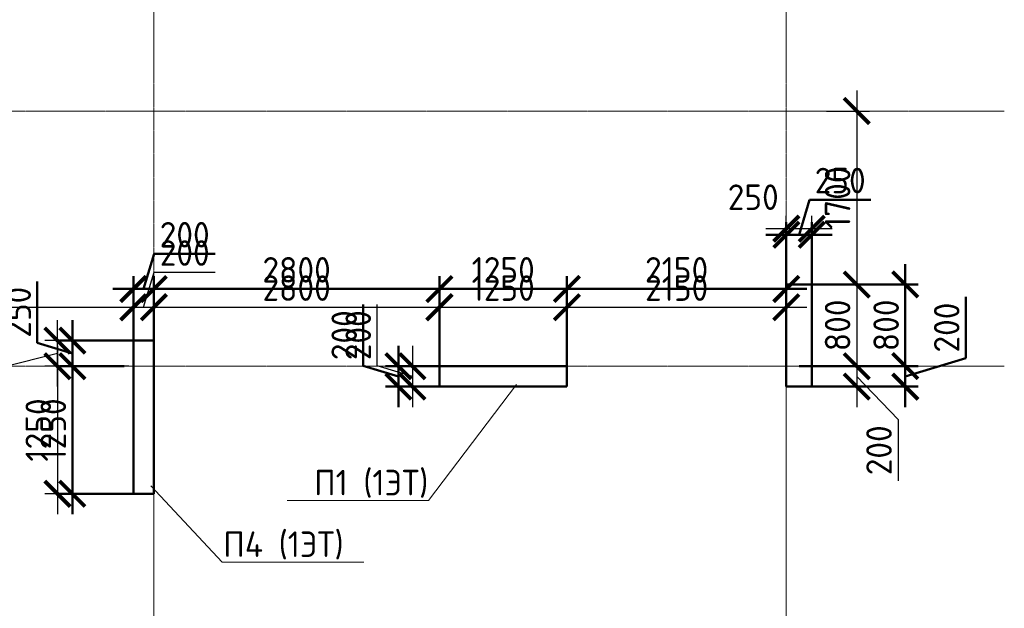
# Model space of a CAD drawing. Header units: millimetres. Extents: x 263826 to 1718326, y -423071 to 70137.
# Tile 169 of 256: x 394630 to 404281, y -75018 to -69251. Entities that reach past the tile are written whole.
import ezdxf
from ezdxf import colors
from ezdxf.entities.mleader import LeaderData, LeaderLine
from ezdxf.math import Vec2, Vec3

# ---------------------------------------------------------------- set-up
doc = ezdxf.new("R2010")
doc.units = ezdxf.units.MM
doc.linetypes.add('______5', pattern=[1100, 800, -100, 100, -100])
doc.linetypes.add('осевая', pattern=[50.8, 31.75, -6.35, 6.35, -6.35])
doc.layers.add('Колонна_ бетон', color=7, linetype='Continuous', lineweight=50, true_color=0xb4b496)
for name, color, linetype, lineweight in [('Конструкции 0.5', 5, 'Continuous', 50), ('Надписи', 200, 'Continuous', 18), ('Оси', 40, '______5', 18), ('подоснова', 151, 'Continuous', 5), ('РАЗМЕРЫ', 1, 'Continuous', 9)]:
    doc.layers.add(name, color=color, linetype=linetype, lineweight=lineweight)
doc.styles.add('GOST-2.304_Type-B', font='GOST_Common.ttf')
doc.dimstyles.new('СПДС', dxfattribs={"dimscale": 100, "dimtxt": 2.5, "dimasz": 2.5, "dimexe": 1.25, "dimexo": 0, "dimtad": 1, "dimdec": 0, "dimtxsty": 'GOST-2.304_Type-B', "dimblk": 'ARCHTICK', "dimcen": 2.5, "dimdle": 2, "dimadec": 0, "dimazin": 2, "dimtfac": 0.75, "dimtdec": 0, "dimtmove": 1, "dimatfit": 3, "dimfxl": 1, "dimtolj": 1, "dimarcsym": 1})

# ---------------------------------------------------------------- blocks, each defined once
blk = doc.blocks.new('_ArchTick')
at = {"color": 0, "linetype": 'ByBlock', "const_width": 0.15}
blk.add_lwpolyline([(-0.5, -0.5), (0.5, 0.5)], dxfattribs=at)
blk = doc.blocks.new('*D3136')
at = {"layer": 'DEFPOINTS', "color": 0, "transparency": 16777216}
for p in [(395744.4, -72068.8), (392144.3, -72558.2), (395744.4, -72532.6)]:
    blk.add_point(p, dxfattribs=at)
at = {"layer": 'РАЗМЕРЫ', "color": 0, "lineweight": -2, "transparency": 16777216}
for p, q in [((392144.3, -72558.2), (392144.3, -71943.8)), ((395744.4, -72532.6), (395744.4, -71943.8)), ((391944.3, -72068.8), (395944.4, -72068.8))]:
    blk.add_line(p, q, dxfattribs=at)
at = {"layer": 'РАЗМЕРЫ', "color": 0, "lineweight": -2, "transparency": 16777216, "xscale": 250, "yscale": 250, "zscale": 250, "rotation": 180}
blk.add_blockref('_ArchTick', (392144.3, -72068.8), dxfattribs=at)
at = {"layer": 'РАЗМЕРЫ', "color": 0, "lineweight": -2, "transparency": 16777216, "xscale": 250, "yscale": 250, "zscale": 250}
blk.add_blockref('_ArchTick', (395744.4, -72068.8), dxfattribs=at)
at = {"layer": 'РАЗМЕРЫ', "color": 0, "lineweight": 0, "transparency": 16777216, "insert": (393944.4, -71881.3), "char_height": 250, "attachment_point": 5, "style": 'GOST-2.304_Type-B'}
blk.add_mtext('\\A1;3600', dxfattribs=at)
blk = doc.blocks.new('*D3137')
at = {"layer": 'DEFPOINTS', "color": 0, "transparency": 16777216}
for p in [(395944.4, -72068.8), (395744.4, -72532.6), (395944.4, -72529.5)]:
    blk.add_point(p, dxfattribs=at)
at = {"layer": 'РАЗМЕРЫ', "color": 0, "lineweight": -2, "transparency": 16777216}
for p, q in [((395844.4, -72068.8), (395947.5, -71725.1)), ((395947.5, -71725.1), (396547.5, -71725.1)), ((395744.4, -72532.6), (395744.4, -71943.8)), ((395944.4, -72529.5), (395944.4, -71943.8)), ((395544.4, -72068.8), (396144.4, -72068.8))]:
    blk.add_line(p, q, dxfattribs=at)
at = {"layer": 'РАЗМЕРЫ', "color": 0, "lineweight": -2, "transparency": 16777216, "xscale": 250, "yscale": 250, "zscale": 250, "rotation": 180}
blk.add_blockref('_ArchTick', (395744.4, -72068.8), dxfattribs=at)
at = {"layer": 'РАЗМЕРЫ', "color": 0, "lineweight": -2, "transparency": 16777216, "xscale": 250, "yscale": 250, "zscale": 250}
blk.add_blockref('_ArchTick', (395944.4, -72068.8), dxfattribs=at)
at = {"layer": 'РАЗМЕРЫ', "color": 0, "lineweight": 0, "transparency": 16777216, "insert": (396247.5, -71537.6), "char_height": 250, "attachment_point": 5, "style": 'GOST-2.304_Type-B'}
blk.add_mtext('\\A1;200', dxfattribs=at)
blk = doc.blocks.new('*D3138')
at = {"layer": 'DEFPOINTS', "color": 0, "transparency": 16777216}
for p in [(398744, -72068.8), (395944.4, -72529.5), (398744, -72646.1)]:
    blk.add_point(p, dxfattribs=at)
at = {"layer": 'РАЗМЕРЫ', "color": 0, "lineweight": -2, "transparency": 16777216}
for p, q in [((395944.4, -72529.5), (395944.4, -71943.8)), ((398744, -72646.1), (398744, -71943.8)), ((395744.4, -72068.8), (398944, -72068.8))]:
    blk.add_line(p, q, dxfattribs=at)
at = {"layer": 'РАЗМЕРЫ', "color": 0, "lineweight": -2, "transparency": 16777216, "xscale": 250, "yscale": 250, "zscale": 250, "rotation": 180}
blk.add_blockref('_ArchTick', (395944.4, -72068.8), dxfattribs=at)
at = {"layer": 'РАЗМЕРЫ', "color": 0, "lineweight": -2, "transparency": 16777216, "xscale": 250, "yscale": 250, "zscale": 250}
blk.add_blockref('_ArchTick', (398744, -72068.8), dxfattribs=at)
at = {"layer": 'РАЗМЕРЫ', "color": 0, "lineweight": 0, "transparency": 16777216, "insert": (397344.2, -71881.3), "char_height": 250, "attachment_point": 5, "style": 'GOST-2.304_Type-B'}
blk.add_mtext('\\A1;2800', dxfattribs=at)
blk = doc.blocks.new('*D3139')
at = {"layer": 'DEFPOINTS', "color": 0, "transparency": 16777216}
for p in [(399994, -72068.8), (398744, -72646.1), (399994, -72646.1)]:
    blk.add_point(p, dxfattribs=at)
at = {"layer": 'РАЗМЕРЫ', "color": 0, "lineweight": -2, "transparency": 16777216}
for p, q in [((398744, -72646.1), (398744, -71943.8)), ((399994, -72646.1), (399994, -71943.8)), ((398544, -72068.8), (400194, -72068.8))]:
    blk.add_line(p, q, dxfattribs=at)
at = {"layer": 'РАЗМЕРЫ', "color": 0, "lineweight": -2, "transparency": 16777216, "xscale": 250, "yscale": 250, "zscale": 250, "rotation": 180}
blk.add_blockref('_ArchTick', (398744, -72068.8), dxfattribs=at)
at = {"layer": 'РАЗМЕРЫ', "color": 0, "lineweight": -2, "transparency": 16777216, "xscale": 250, "yscale": 250, "zscale": 250}
blk.add_blockref('_ArchTick', (399994, -72068.8), dxfattribs=at)
at = {"layer": 'РАЗМЕРЫ', "color": 0, "lineweight": 0, "transparency": 16777216, "insert": (399369, -71881.3), "char_height": 250, "attachment_point": 5, "style": 'GOST-2.304_Type-B'}
blk.add_mtext('\\A1;1250', dxfattribs=at)
blk = doc.blocks.new('*D3140')
at = {"layer": 'DEFPOINTS', "color": 0, "transparency": 16777216}
for p in [(402144.2, -72068.8), (399994, -72646.1), (402144.2, -72612.6)]:
    blk.add_point(p, dxfattribs=at)
at = {"layer": 'РАЗМЕРЫ', "color": 0, "lineweight": -2, "transparency": 16777216}
for p, q in [((399994, -72646.1), (399994, -71943.8)), ((402144.2, -72612.6), (402144.2, -71943.8)), ((399794, -72068.8), (402344.2, -72068.8))]:
    blk.add_line(p, q, dxfattribs=at)
at = {"layer": 'РАЗМЕРЫ', "color": 0, "lineweight": -2, "transparency": 16777216, "xscale": 250, "yscale": 250, "zscale": 250, "rotation": 180}
blk.add_blockref('_ArchTick', (399994, -72068.8), dxfattribs=at)
at = {"layer": 'РАЗМЕРЫ', "color": 0, "lineweight": -2, "transparency": 16777216, "xscale": 250, "yscale": 250, "zscale": 250}
blk.add_blockref('_ArchTick', (402144.2, -72068.8), dxfattribs=at)
at = {"layer": 'РАЗМЕРЫ', "color": 0, "lineweight": 0, "transparency": 16777216, "insert": (401069.1, -71881.3), "char_height": 250, "attachment_point": 5, "style": 'GOST-2.304_Type-B'}
blk.add_mtext('\\A1;2150', dxfattribs=at)
blk = doc.blocks.new('*D3039')
at = {"layer": 'DEFPOINTS', "color": 0, "transparency": 16777216}
for p in [(395699.7, -72646.1), (394999.9, -73896.1), (395699.7, -73896.1)]:
    blk.add_point(p, dxfattribs=at)
at = {"layer": 'РАЗМЕРЫ', "color": 0, "lineweight": -2, "transparency": 16777216}
for p, q in [((394999.9, -72446.1), (394999.9, -74096.1)), ((395699.7, -72646.1), (394874.9, -72646.1)), ((395699.7, -73896.1), (394874.9, -73896.1))]:
    blk.add_line(p, q, dxfattribs=at)
at = {"layer": 'РАЗМЕРЫ', "color": 0, "lineweight": -2, "transparency": 16777216, "xscale": 250, "yscale": 250, "zscale": 250}
for p, rotation in [((394999.9, -72646.1), 90), ((394999.9, -73896.1), 270)]:
    blk.add_blockref('_ArchTick', p, dxfattribs=dict(at, rotation=rotation))
at = {"layer": 'РАЗМЕРЫ', "color": 0, "lineweight": 0, "transparency": 16777216, "insert": (394812.4, -73271.1), "char_height": 250, "attachment_point": 5, "rotation": 90, "style": 'GOST-2.304_Type-B'}
blk.add_mtext('\\A1;1250', dxfattribs=at)
blk = doc.blocks.new('*D3141')
at = {"layer": 'DEFPOINTS', "color": 0, "transparency": 16777216}
for p in [(394999.9, -72396.1), (395824.4, -72396.1), (395699.7, -72646.1)]:
    blk.add_point(p, dxfattribs=at)
at = {"layer": 'РАЗМЕРЫ', "color": 0, "lineweight": -2, "transparency": 16777216}
for p, q in [((394999.9, -72846.1), (394999.9, -72196.1)), ((395824.4, -72396.1), (394874.9, -72396.1)), ((394999.9, -72521.1), (394468.7, -72655.6)), ((394468.7, -72655.6), (394468.7, -73255.6)), ((395699.7, -72646.1), (394874.9, -72646.1))]:
    blk.add_line(p, q, dxfattribs=at)
at = {"layer": 'РАЗМЕРЫ', "color": 0, "lineweight": -2, "transparency": 16777216, "xscale": 250, "yscale": 250, "zscale": 250}
for p, rotation in [((394999.9, -72396.1), 90), ((394999.9, -72646.1), 270)]:
    blk.add_blockref('_ArchTick', p, dxfattribs=dict(at, rotation=rotation))
at = {"layer": 'РАЗМЕРЫ', "color": 0, "lineweight": 0, "transparency": 16777216, "insert": (394281.2, -72955.6), "char_height": 250, "attachment_point": 5, "rotation": 90, "style": 'GOST-2.304_Type-B'}
blk.add_mtext('\\A1;250', dxfattribs=at)
blk = doc.blocks.new('*D3142')
at = {"layer": 'DEFPOINTS', "color": 0, "transparency": 16777216}
for p in [(398879.8, -72646.1), (398479.2, -72846.1), (398838.5, -72846.1)]:
    blk.add_point(p, dxfattribs=at)
at = {"layer": 'РАЗМЕРЫ', "color": 0, "lineweight": -2, "transparency": 16777216}
for p, q in [((398135.5, -72643), (398135.5, -72043)), ((398479.2, -72446.1), (398479.2, -73046.1)), ((398479.2, -72746.1), (398135.5, -72643)), ((398879.8, -72646.1), (398354.2, -72646.1)), ((398838.5, -72846.1), (398354.2, -72846.1))]:
    blk.add_line(p, q, dxfattribs=at)
at = {"layer": 'РАЗМЕРЫ', "color": 0, "lineweight": -2, "transparency": 16777216, "xscale": 250, "yscale": 250, "zscale": 250}
for p, rotation in [((398479.2, -72646.1), 90), ((398479.2, -72846.1), 270)]:
    blk.add_blockref('_ArchTick', p, dxfattribs=dict(at, rotation=rotation))
at = {"layer": 'РАЗМЕРЫ', "color": 0, "lineweight": 0, "transparency": 16777216, "insert": (397948, -72343), "char_height": 250, "attachment_point": 5, "rotation": 90, "style": 'GOST-2.304_Type-B'}
blk.add_mtext('\\A1;200', dxfattribs=at)
blk = doc.blocks.new('*D3227')
at = {"layer": 'DEFPOINTS', "color": 0, "transparency": 16777216}
for p in [(402537.7, -70146.1, 2900), (402394.3, -71846.4, 3100), (402834.3, -71846.4)]:
    blk.add_point(p, dxfattribs=at)
at = {"layer": 'РАЗМЕРЫ', "color": 0, "lineweight": -2, "transparency": 16777216}
for p, q in [((402834.3, -69946.1), (402834.3, -72046.4)), ((402537.7, -70146.1), (402959.3, -70146.1)), ((402394.3, -71846.4), (402959.3, -71846.4))]:
    blk.add_line(p, q, dxfattribs=at)
at = {"layer": 'РАЗМЕРЫ', "color": 0, "lineweight": -2, "transparency": 16777216, "xscale": 250, "yscale": 250, "zscale": 250}
for p, rotation in [((402834.3, -70146.1), 90), ((402834.3, -71846.4), 270)]:
    blk.add_blockref('_ArchTick', p, dxfattribs=dict(at, rotation=rotation))
at = {"layer": 'РАЗМЕРЫ', "color": 0, "lineweight": 0, "transparency": 16777216, "insert": (402646.8, -70996.3), "char_height": 250, "attachment_point": 5, "rotation": 90, "style": 'GOST-2.304_Type-B'}
blk.add_mtext('\\A1;1700', dxfattribs=at)
blk = doc.blocks.new('*D3228')
at = {"layer": 'DEFPOINTS', "color": 0, "transparency": 16777216}
for p in [(402748.5, -72646.1, 2900), (402394.3, -72846.4, 3100), (402834.3, -72846.4)]:
    blk.add_point(p, dxfattribs=at)
at = {"layer": 'РАЗМЕРЫ', "color": 0, "lineweight": -2, "transparency": 16777216}
for p, q in [((402834.3, -72446.1), (402834.3, -73046.4)), ((402748.5, -72646.1), (402959.3, -72646.1)), ((402834.3, -72746.3), (403240.6, -73170.1)), ((402394.3, -72846.4), (402959.3, -72846.4)), ((403240.6, -73170.1), (403240.6, -73770.1))]:
    blk.add_line(p, q, dxfattribs=at)
at = {"layer": 'РАЗМЕРЫ', "color": 0, "lineweight": -2, "transparency": 16777216, "xscale": 250, "yscale": 250, "zscale": 250}
for p, rotation in [((402834.3, -72646.1), 90), ((402834.3, -72846.4), 270)]:
    blk.add_blockref('_ArchTick', p, dxfattribs=dict(at, rotation=rotation))
at = {"layer": 'РАЗМЕРЫ', "color": 0, "lineweight": 0, "transparency": 16777216, "insert": (403053.1, -73470.1), "char_height": 250, "attachment_point": 5, "rotation": 90, "style": 'GOST-2.304_Type-B'}
blk.add_mtext('\\A1;200', dxfattribs=at)
blk = doc.blocks.new('*D3229')
at = {"layer": 'DEFPOINTS', "color": 0, "transparency": 16777216}
for p in [(402144.3, -71299.1), (402144.3, -72046.4, 3100), (402394.3, -72108.3, 3100)]:
    blk.add_point(p, dxfattribs=at)
at = {"layer": 'РАЗМЕРЫ', "color": 0, "lineweight": -2, "transparency": 16777216}
for p, q in [((402144.3, -72046.4), (402144.3, -71174.1)), ((402394.3, -72108.3), (402394.3, -71174.1)), ((402594.3, -71299.1), (401944.3, -71299.1))]:
    blk.add_line(p, q, dxfattribs=at)
at = {"layer": 'РАЗМЕРЫ', "color": 0, "lineweight": -2, "transparency": 16777216, "xscale": 250, "yscale": 250, "zscale": 250, "rotation": 180}
blk.add_blockref('_ArchTick', (402144.3, -71299.1), dxfattribs=at)
at = {"layer": 'РАЗМЕРЫ', "color": 0, "lineweight": -2, "transparency": 16777216, "xscale": 250, "yscale": 250, "zscale": 250}
blk.add_blockref('_ArchTick', (402394.3, -71299.1), dxfattribs=at)
at = {"layer": 'РАЗМЕРЫ', "color": 0, "lineweight": 0, "transparency": 16777216, "insert": (401820, -70990.3), "char_height": 250, "attachment_point": 5, "style": 'GOST-2.304_Type-B'}
blk.add_mtext('\\A1;250', dxfattribs=at)
blk = doc.blocks.new('_None')
blk = doc.blocks.new('*D3235')
at = {"layer": 'DEFPOINTS', "color": 0, "transparency": 16777216}
for p in [(402394.3, -71846.4, 3300), (402549.4, -72646.1, 3100), (402834.3, -72646.1)]:
    blk.add_point(p, dxfattribs=at)
at = {"layer": 'РАЗМЕРЫ', "color": 0, "lineweight": -2, "transparency": 16777216}
for p, q in [((402834.3, -71646.4), (402834.3, -72846.1)), ((402394.3, -71846.4), (402959.3, -71846.4)), ((402549.4, -72646.1), (402959.3, -72646.1))]:
    blk.add_line(p, q, dxfattribs=at)
at = {"layer": 'РАЗМЕРЫ', "color": 0, "lineweight": -2, "transparency": 16777216, "xscale": 250, "yscale": 250, "zscale": 250}
for p, rotation in [((402834.3, -71846.4), 90), ((402834.3, -72646.1), 270)]:
    blk.add_blockref('_ArchTick', p, dxfattribs=dict(at, rotation=rotation))
at = {"layer": 'РАЗМЕРЫ', "color": 0, "lineweight": 0, "transparency": 16777216, "insert": (402646.8, -72246.3), "char_height": 250, "attachment_point": 5, "rotation": 90, "style": 'GOST-2.304_Type-B'}
blk.add_mtext('\\A1;800', dxfattribs=at)
blk = doc.blocks.new('*D3284')
at = {"layer": 'DEFPOINTS', "color": 0, "transparency": 16777216}
for p in [(403660.1, -195174.1), (403660.1, -195852.6, -360), (403860.1, -195852.6, -360)]:
    blk.add_point(p, dxfattribs=at)
at = {"layer": 'РАЗМЕРЫ', "color": 0, "lineweight": -2, "transparency": 16777216}
for p, q in [((403760.1, -195174.1), (403863.3, -194830.4)), ((403863.3, -194830.4), (404463.3, -194830.4)), ((403660.1, -195852.6), (403660.1, -195049.1)), ((403860.1, -195852.6), (403860.1, -195049.1)), ((404060.1, -195174.1), (403460.1, -195174.1))]:
    blk.add_line(p, q, dxfattribs=at)
at = {"layer": 'РАЗМЕРЫ', "color": 0, "lineweight": -2, "transparency": 16777216, "xscale": 250, "yscale": 250, "zscale": 250, "rotation": 180}
blk.add_blockref('_ArchTick', (403660.1, -195174.1), dxfattribs=at)
at = {"layer": 'РАЗМЕРЫ', "color": 0, "lineweight": -2, "transparency": 16777216, "xscale": 250, "yscale": 250, "zscale": 250}
blk.add_blockref('_ArchTick', (403860.1, -195174.1), dxfattribs=at)
at = {"layer": 'РАЗМЕРЫ', "color": 0, "lineweight": 0, "transparency": 16777216, "insert": (404163.3, -194642.9), "char_height": 250, "attachment_point": 5, "style": 'GOST-2.304_Type-B'}
blk.add_mtext('\\A1;200', dxfattribs=at)
blk = doc.blocks.new('*D3285')
at = {"layer": 'DEFPOINTS', "color": 0, "transparency": 16777216}
for p in [(403760, -195680.5, -200), (403062.2, -195930.5), (403570.1, -195930.5, -560)]:
    blk.add_point(p, dxfattribs=at)
at = {"layer": 'РАЗМЕРЫ', "color": 0, "lineweight": -2, "transparency": 16777216}
for p, q in [((402718.5, -195702.3), (402718.5, -195102.3)), ((403062.2, -195480.5), (403062.2, -196130.5)), ((403062.2, -195805.5), (402718.5, -195702.3)), ((403760, -195680.5), (402937.2, -195680.5)), ((403570.1, -195930.5), (402937.2, -195930.5))]:
    blk.add_line(p, q, dxfattribs=at)
at = {"layer": 'РАЗМЕРЫ', "color": 0, "lineweight": -2, "transparency": 16777216, "xscale": 250, "yscale": 250, "zscale": 250}
for p, rotation in [((403062.2, -195680.5), 90), ((403062.2, -195930.5), 270)]:
    blk.add_blockref('_ArchTick', p, dxfattribs=dict(at, rotation=rotation))
at = {"layer": 'РАЗМЕРЫ', "color": 0, "lineweight": 0, "transparency": 16777216, "insert": (402531, -195402.3), "char_height": 250, "attachment_point": 5, "rotation": 90, "style": 'GOST-2.304_Type-B'}
blk.add_mtext('\\A1;250', dxfattribs=at)
blk = doc.blocks.new('*D3286')
at = {"layer": 'DEFPOINTS', "color": 0, "transparency": 16777216}
for p in [(403570.1, -195930.5, -560), (403062.2, -197180.5), (403760, -197180.5, -200)]:
    blk.add_point(p, dxfattribs=at)
at = {"layer": 'РАЗМЕРЫ', "color": 0, "lineweight": -2, "transparency": 16777216}
for p, q in [((403062.2, -195730.5), (403062.2, -197380.5)), ((403570.1, -195930.5), (402937.2, -195930.5)), ((403760, -197180.5), (402937.2, -197180.5))]:
    blk.add_line(p, q, dxfattribs=at)
at = {"layer": 'РАЗМЕРЫ', "color": 0, "lineweight": -2, "transparency": 16777216, "xscale": 250, "yscale": 250, "zscale": 250}
for p, rotation in [((403062.2, -195930.5), 90), ((403062.2, -197180.5), 270)]:
    blk.add_blockref('_ArchTick', p, dxfattribs=dict(at, rotation=rotation))
at = {"layer": 'РАЗМЕРЫ', "color": 0, "lineweight": 0, "transparency": 16777216, "insert": (402874.7, -196555.5), "char_height": 250, "attachment_point": 5, "rotation": 90, "style": 'GOST-2.304_Type-B'}
blk.add_mtext('\\A1;1250', dxfattribs=at)
blk = doc.blocks.new('*D3287')
at = {"layer": 'DEFPOINTS', "color": 0, "transparency": 16777216}
for p in [(406660.1, -195174.1), (403860.1, -195852.6, -360), (406660.1, -195980.5)]:
    blk.add_point(p, dxfattribs=at)
at = {"layer": 'РАЗМЕРЫ', "color": 0, "lineweight": -2, "transparency": 16777216}
for p, q in [((403860.1, -195852.6), (403860.1, -195049.1)), ((406660.1, -195980.5), (406660.1, -195049.1)), ((403660.1, -195174.1), (406860.1, -195174.1))]:
    blk.add_line(p, q, dxfattribs=at)
at = {"layer": 'РАЗМЕРЫ', "color": 0, "lineweight": -2, "transparency": 16777216, "xscale": 250, "yscale": 250, "zscale": 250, "rotation": 180}
blk.add_blockref('_ArchTick', (403860.1, -195174.1), dxfattribs=at)
at = {"layer": 'РАЗМЕРЫ', "color": 0, "lineweight": -2, "transparency": 16777216, "xscale": 250, "yscale": 250, "zscale": 250}
blk.add_blockref('_ArchTick', (406660.1, -195174.1), dxfattribs=at)
at = {"layer": 'РАЗМЕРЫ', "color": 0, "lineweight": 0, "transparency": 16777216, "insert": (405260.1, -194986.6), "char_height": 250, "attachment_point": 5, "style": 'GOST-2.304_Type-B'}
blk.add_mtext('\\A1;2800', dxfattribs=at)
blk = doc.blocks.new('*D3288')
at = {"layer": 'DEFPOINTS', "color": 0, "transparency": 16777216}
for p in [(407910.1, -195174.1), (406660.1, -195980.5), (407910.1, -195980.5)]:
    blk.add_point(p, dxfattribs=at)
at = {"layer": 'РАЗМЕРЫ', "color": 0, "lineweight": -2, "transparency": 16777216}
for p, q in [((406660.1, -195980.5), (406660.1, -195049.1)), ((407910.1, -195980.5), (407910.1, -195049.1)), ((406460.1, -195174.1), (408110.1, -195174.1))]:
    blk.add_line(p, q, dxfattribs=at)
at = {"layer": 'РАЗМЕРЫ', "color": 0, "lineweight": -2, "transparency": 16777216, "xscale": 250, "yscale": 250, "zscale": 250, "rotation": 180}
blk.add_blockref('_ArchTick', (406660.1, -195174.1), dxfattribs=at)
at = {"layer": 'РАЗМЕРЫ', "color": 0, "lineweight": -2, "transparency": 16777216, "xscale": 250, "yscale": 250, "zscale": 250}
blk.add_blockref('_ArchTick', (407910.1, -195174.1), dxfattribs=at)
at = {"layer": 'РАЗМЕРЫ', "color": 0, "lineweight": 0, "transparency": 16777216, "insert": (407285.1, -194986.6), "char_height": 250, "attachment_point": 5, "style": 'GOST-2.304_Type-B'}
blk.add_mtext('\\A1;1250', dxfattribs=at)
blk = doc.blocks.new('*D3289')
at = {"layer": 'DEFPOINTS', "color": 0, "transparency": 16777216}
for p in [(410060, -195174.1), (410060, -195834.6), (407910.1, -195980.5)]:
    blk.add_point(p, dxfattribs=at)
at = {"layer": 'РАЗМЕРЫ', "color": 0, "lineweight": -2, "transparency": 16777216}
for p, q in [((407910.1, -195980.5), (407910.1, -195049.1)), ((410060, -195834.6), (410060, -195049.1)), ((407710.1, -195174.1), (410260, -195174.1))]:
    blk.add_line(p, q, dxfattribs=at)
at = {"layer": 'РАЗМЕРЫ', "color": 0, "lineweight": -2, "transparency": 16777216, "xscale": 250, "yscale": 250, "zscale": 250, "rotation": 180}
blk.add_blockref('_ArchTick', (407910.1, -195174.1), dxfattribs=at)
at = {"layer": 'РАЗМЕРЫ', "color": 0, "lineweight": -2, "transparency": 16777216, "xscale": 250, "yscale": 250, "zscale": 250}
blk.add_blockref('_ArchTick', (410060, -195174.1), dxfattribs=at)
at = {"layer": 'РАЗМЕРЫ', "color": 0, "lineweight": 0, "transparency": 16777216, "insert": (408985.1, -194986.6), "char_height": 250, "attachment_point": 5, "style": 'GOST-2.304_Type-B'}
blk.add_mtext('\\A1;2150', dxfattribs=at)
blk = doc.blocks.new('*D3344')
at = {"layer": 'DEFPOINTS', "color": 0, "transparency": 16777216}
for p in [(406257.7, -195930.5), (406769.6, -195930.5, -200), (406660, -196130.5, 360)]:
    blk.add_point(p, dxfattribs=at)
at = {"layer": 'РАЗМЕРЫ', "color": 0, "lineweight": -2, "transparency": 16777216}
for p, q in [((405914, -195927.3), (405914, -195327.3)), ((406257.7, -196330.5), (406257.7, -195730.5)), ((406257.7, -196030.5), (405914, -195927.3)), ((406769.6, -195930.5), (406132.7, -195930.5)), ((406660, -196130.5), (406132.7, -196130.5))]:
    blk.add_line(p, q, dxfattribs=at)
at = {"layer": 'РАЗМЕРЫ', "color": 0, "lineweight": -2, "transparency": 16777216, "xscale": 250, "yscale": 250, "zscale": 250}
for p, rotation in [((406257.7, -195930.5), 90), ((406257.7, -196130.5), 270)]:
    blk.add_blockref('_ArchTick', p, dxfattribs=dict(at, rotation=rotation))
at = {"layer": 'РАЗМЕРЫ', "color": 0, "lineweight": 0, "transparency": 16777216, "insert": (405726.5, -195627.3), "char_height": 250, "attachment_point": 5, "rotation": 90, "style": 'GOST-2.304_Type-B'}
blk.add_mtext('\\A1;200', dxfattribs=at)
blk = doc.blocks.new('*D3397')
at = {"layer": 'DEFPOINTS', "color": 0, "transparency": 16777216}
for p in [(410310.1, -194642.9), (410310.1, -195370.8, -560), (410060, -195834.6)]:
    blk.add_point(p, dxfattribs=at)
at = {"layer": 'РАЗМЕРЫ', "color": 0, "lineweight": -2, "transparency": 16777216}
for p, q in [((410185, -194642.9), (410288.2, -194299.1)), ((410288.2, -194299.1), (410888.2, -194299.1)), ((410060, -195834.6), (410060, -194517.9)), ((410310.1, -195370.8), (410310.1, -194517.9)), ((409860, -194642.9), (410510.1, -194642.9))]:
    blk.add_line(p, q, dxfattribs=at)
at = {"layer": 'РАЗМЕРЫ', "color": 0, "lineweight": -2, "transparency": 16777216, "xscale": 250, "yscale": 250, "zscale": 250, "rotation": 180}
blk.add_blockref('_ArchTick', (410060, -194642.9), dxfattribs=at)
at = {"layer": 'РАЗМЕРЫ', "color": 0, "lineweight": -2, "transparency": 16777216, "xscale": 250, "yscale": 250, "zscale": 250}
blk.add_blockref('_ArchTick', (410310.1, -194642.9), dxfattribs=at)
at = {"layer": 'РАЗМЕРЫ', "color": 0, "lineweight": 0, "transparency": 16777216, "insert": (410588.2, -194111.6), "char_height": 250, "attachment_point": 5, "style": 'GOST-2.304_Type-B'}
blk.add_mtext('\\A1;250', dxfattribs=at)
blk = doc.blocks.new('*D3398')
at = {"layer": 'DEFPOINTS', "color": 0, "transparency": 16777216}
for p in [(410185.1, -195130.5, -560), (410185.1, -195930.5, -560), (411226.1, -195930.5)]:
    blk.add_point(p, dxfattribs=at)
at = {"layer": 'РАЗМЕРЫ', "color": 0, "lineweight": -2, "transparency": 16777216}
for p, q in [((411226.1, -194930.5), (411226.1, -196130.5)), ((410185.1, -195130.5), (411351.1, -195130.5)), ((410185.1, -195930.5), (411351.1, -195930.5))]:
    blk.add_line(p, q, dxfattribs=at)
at = {"layer": 'РАЗМЕРЫ', "color": 0, "lineweight": -2, "transparency": 16777216, "xscale": 250, "yscale": 250, "zscale": 250}
for p, rotation in [((411226.1, -195130.5), 90), ((411226.1, -195930.5), 270)]:
    blk.add_blockref('_ArchTick', p, dxfattribs=dict(at, rotation=rotation))
at = {"layer": 'РАЗМЕРЫ', "color": 0, "lineweight": 0, "transparency": 16777216, "insert": (411038.6, -195530.5), "char_height": 250, "attachment_point": 5, "rotation": 90, "style": 'GOST-2.304_Type-B'}
blk.add_mtext('\\A1;800', dxfattribs=at)
blk = doc.blocks.new('*D3399')
at = {"layer": 'DEFPOINTS', "color": 0, "transparency": 16777216}
for p in [(410185.1, -195930.5, -560), (410310.1, -196130.5, -560), (411226.1, -196130.5)]:
    blk.add_point(p, dxfattribs=at)
at = {"layer": 'РАЗМЕРЫ', "color": 0, "lineweight": -2, "transparency": 16777216}
for p, q in [((411819.8, -195852.3), (411819.8, -195252.3)), ((411226.1, -195730.5), (411226.1, -196330.5)), ((411226.1, -196030.5), (411819.8, -195852.3)), ((410185.1, -195930.5), (411351.1, -195930.5)), ((410310.1, -196130.5), (411351.1, -196130.5))]:
    blk.add_line(p, q, dxfattribs=at)
at = {"layer": 'РАЗМЕРЫ', "color": 0, "lineweight": -2, "transparency": 16777216, "xscale": 250, "yscale": 250, "zscale": 250}
for p, rotation in [((411226.1, -195930.5), 90), ((411226.1, -196130.5), 270)]:
    blk.add_blockref('_ArchTick', p, dxfattribs=dict(at, rotation=rotation))
at = {"layer": 'РАЗМЕРЫ', "color": 0, "lineweight": 0, "transparency": 16777216, "insert": (411632.3, -195552.3), "char_height": 250, "attachment_point": 5, "rotation": 90, "style": 'GOST-2.304_Type-B'}
blk.add_mtext('\\A1;200', dxfattribs=at)
blk = doc.blocks.new('оси2')
at = {"layer": 'Оси', "color": 16, "linetype": 'осевая', "lineweight": 0, "ltscale": 0.5, "transparency": 33554687}
for p, q in [((1024245.5, 5465.4), (1024245.5, -20739.3)), ((1030445.5, 5465.4), (1030445.5, -20739.3)), ((979200, -7292.9), (1032582.1, -7292.9)), ((979200, -9792.9), (1032582.1, -9792.9))]:
    blk.add_line(p, q, dxfattribs=at)
blk = doc.blocks.new('51151')
at = {"layer": 'Колонна_ бетон', "color": 180, "linetype": 'Continuous', "lineweight": 35, "transparency": 33554687}
for p, q in [((403860, -195680.5, 360), (403660, -195680.5, 360)), ((403660, -197180.5, 360), (403660, -195680.5, 360)), ((403860, -195680.5, 360), (403860, -197180.5, 360)), ((406660, -196130.5, 360), (406660, -195930.5, 360)), ((406660, -195930.5, 360), (407910, -195930.5, 360)), ((407910, -195930.5, 360), (407910, -196130.5, 360)), ((407910, -196130.5, 360), (406660, -196130.5, 360)), ((403660, -197180.5, 360), (403860, -197180.5, 360))]:
    blk.add_line(p, q, dxfattribs=at)
blk.add_lwpolyline([(410060.1, -195130.5), (410310.1, -195130.5), (410310.1, -196130.5), (410060.1, -196130.5)], close=True, dxfattribs=at)
at = {"layer": 'РАЗМЕРЫ'}
blk.add_blockref('оси2', (-620385.4, -186137.6, -560), dxfattribs=at)
at = {"layer": 'РАЗМЕРЫ', "color": 146, "lineweight": 0}
for base, p1, p2, picture, middle in [((410310.1, -194642.9, 560), (410060, -195834.6, 560), (410310.1, -195370.8), '*D3397', (410350.7, -194111.6, 560)), ((403660.1, -195174.1, 560), (403860.1, -195852.6, 200), (403660.1, -195852.6, 200), '*D3284', (403925.8, -194642.9, 560)), ((406660.1, -195174.1, 560), (403860.1, -195852.6, 200), (406660.1, -195980.5, 560), '*D3287', (405260.1, -194986.6, 560)), ((407910.1, -195174.1, 560), (406660.1, -195980.5, 560), (407910.1, -195980.5, 560), '*D3288', (407285.1, -194986.6, 560)), ((410060, -195174.1, 560), (407910.1, -195980.5, 560), (410060, -195834.6, 560), '*D3289', (408985.1, -194986.6, 560))]:
    dim = blk.add_linear_dim(base=base, p1=p1, p2=p2, dimstyle='СПДС', override={"dimtofl": 0}, dxfattribs=at)
    dim.commit()
    dim.dimension.update_dxf_attribs({"geometry": picture, "text_midpoint": middle})
for base, p1, p2, picture, middle in [((411226.1, -195930.5, 560), (410185.1, -195130.5), (410185.1, -195930.5), '*D3398', (411038.6, -195530.5, 560)), ((406257.7, -195930.5, 200), (406660, -196130.5, 560), (406769.6, -195930.5), '*D3344', (405726.5, -195864.8, 200)), ((411226.1, -196130.5, 560), (410185.1, -195930.5), (410310.1, -196130.5), '*D3399', (411632.3, -195789.8, 560))]:
    dim = blk.add_linear_dim(base=base, p1=p1, p2=p2, angle=90, dimstyle='СПДС', dxfattribs=at)
    dim.commit()
    dim.dimension.update_dxf_attribs({"geometry": picture, "text_midpoint": middle})
for base, p1, p2, picture, middle in [((403062.2, -195930.5, 560), (403760, -195680.5, 360), (403570.1, -195930.5), '*D3285', (402531, -195639.8, 560)), ((403062.2, -197180.5, 560), (403570.1, -195930.5), (403760, -197180.5, 360), '*D3286', (402874.7, -196555.5, 560))]:
    dim = blk.add_linear_dim(base=base, p1=p1, p2=p2, angle=90, dimstyle='СПДС', override={"dimtofl": 0}, dxfattribs=at)
    dim.commit()
    dim.dimension.update_dxf_attribs({"geometry": picture, "text_midpoint": middle})
at = {"layer": 'Надписи', "color": 0, "ltscale": 0.3}
ml = blk.add_multileader_mtext('Standard', dxfattribs=at)
ml.set_content('{\\C256;П5 }(2-5ЭТ)', color=4, style='GOST-2.304_Type-B')
ml.set_leader_properties(color=256, linetype='ByLayer', lineweight=15)
ml.set_arrow_properties(name='NONE')
ml.build(insert=Vec2(0, 0))
ml.multileader.update_dxf_attribs({"text_left_attachment_type": 6, "text_right_attachment_type": 6, "dogleg_length": 0.1, "arrow_head_size": 18})
ctx = ml.context
ctx.base_point, ctx.char_height, ctx.arrow_head_size, ctx.landing_gap_size, ctx.plane_origin = Vec3(407891.7, -196889.3, 560), 250, 18, 20, Vec3(406575.8, -196027.8, 560)
ctx.left_attachment, ctx.right_attachment, ctx.text_align_type = 6, 6, 1
notes = []
notes.append((ctx, [(0, (1, 1, 0), (409467.4, -196889.3, 560), (-1, 0), 0.1, [(2, [(410161, -196042.6, 560), (410161, -196042.6, 560), (410161, -196042.6, 560)], 0, [])])]))
ctx.mtext.insert, ctx.mtext.alignment, ctx.mtext.flow_direction = Vec3(408679.5, -196589.3, 560), 2, 5
ml = blk.add_multileader_mtext('Standard', dxfattribs=at)
ml.set_content('П1 (2-5ЭТ)', color=4, style='GOST-2.304_Type-B')
ml.set_leader_properties(color=256, linetype='ByLayer', lineweight=15)
ml.set_arrow_properties(name='NONE')
ml.build(insert=Vec2(0, 0))
ml.multileader.update_dxf_attribs({"text_left_attachment_type": 6, "text_right_attachment_type": 6, "dogleg_length": 0.1, "arrow_head_size": 18})
ctx = ml.context
ctx.base_point, ctx.char_height, ctx.arrow_head_size, ctx.landing_gap_size, ctx.plane_origin = Vec3(404937.2, -196703, 360), 250, 18, 20, Vec3(403647.9, -196115.6, 360)
ctx.left_attachment, ctx.right_attachment, ctx.text_align_type = 6, 6, 1
notes.append((ctx, [(0, (1, 1, 0), (406462.9, -196703, 360), (-1, 0), 0.1, [(2, [(407285, -196130.5, 360), (407285, -196130.5, 360), (407285, -196130.5, 360)], 0, [])])]))
ctx.mtext.insert, ctx.mtext.alignment, ctx.mtext.flow_direction = Vec3(405700, -196403, 360), 2, 5
at = {"layer": 'Надписи', "color": 4, "ltscale": 0.3}
ml = blk.add_multileader_mtext('Standard', dxfattribs=at)
ml.set_content('П4 (2-5ЭТ)', color=4, style='GOST-2.304_Type-B')
ml.set_leader_properties(color=256, linetype='ByLayer', lineweight=15)
ml.set_arrow_properties(name='NONE')
ml.build(insert=Vec2(0, 0))
ml.multileader.update_dxf_attribs({"text_left_attachment_type": 6, "text_right_attachment_type": 6, "dogleg_length": 0.1, "arrow_head_size": 18})
ctx = ml.context
ctx.base_point, ctx.char_height, ctx.arrow_head_size, ctx.landing_gap_size, ctx.plane_origin = Vec3(401530.4, -197970.8, 200), 250, 18, 20, Vec3(400316.2, -197383.4, 200)
ctx.left_attachment, ctx.right_attachment, ctx.text_align_type = 6, 6, 1
notes.append((ctx, [(0, (1, 1, 0), (403131.1, -197970.8, 200), (-1, 0), 0.1, [(2, [(403727.8, -197180.5, 200), (403727.8, -197180.5, 200), (403727.8, -197180.5, 200)], 0, [])])]))
ctx.mtext.insert, ctx.mtext.alignment, ctx.mtext.flow_direction = Vec3(402330.7, -197670.8, 200), 2, 5
for ctx, leaders in notes:
    for number, flags, end, landing, length, lines in leaders:
        leader = LeaderData()
        leader.index, (leader.has_last_leader_line, leader.has_dogleg_vector, leader.attachment_direction) = number, flags
        leader.last_leader_point, leader.dogleg_vector, leader.dogleg_length = Vec3(end), Vec3(landing), length
        for number, points, colour, breaks in lines:
            line = LeaderLine()
            line.index, line.vertices, line.color, line.breaks = number, Vec3.list(points), colors.encode_raw_color(colour), breaks
            leader.lines.append(line)
        ctx.leaders.append(leader)

msp = doc.modelspace()

# ---------------------------------------------------------------- linework, layer by layer
at = {"layer": 'Конструкции 0.5', "color": 30, "true_color": 0xf26722}
for p, q in [((402144.28243, -71846.43949, -160), (402394.28243, -71846.43949, -160)), ((402144.28243, -71846.43949, -160), (402144.28243, -72246.43949, -160)), ((402394.28243, -72846.43949, -160), (402394.28243, -71846.43949, -160)), ((402144.28243, -72246.43949, -160), (402144.28243, -72366.43949, -160)), ((402144.28243, -72366.43949, -160), (402144.28243, -72846.43949, -160)), ((395744.36265, -72396.10607, -360), (395744.36265, -72516.10607, -360)), ((395824.36265, -72396.10607, -360), (395744.36265, -72396.10607, -360)), ((395944.36265, -72396.10607, -360), (395824.36265, -72396.10607, -360)), ((395944.36265, -73896.10604, -360), (395944.36265, -72396.10607, -360)), ((395744.36265, -72516.10607, -360), (395744.36265, -73896.10604, -360)), ((399993.9904, -72646.10567, -360), (398743.9904, -72646.10567, -360)), ((398743.9904, -72646.10567, -360), (398743.9904, -72846.10567, -360)), ((399993.9904, -72846.10567, -360), (399993.9904, -72646.10567, -360)), ((398743.9904, -72846.10567, -360), (399993.9904, -72846.10567, -360)), ((402394.28243, -72846.43949, -160), (402144.28243, -72846.43949, -160)), ((395744.36265, -73896.10604, -360), (395824.25096, -73896.10604, -360)), ((395824.25096, -73896.10604, -360), (395944.25096, -73896.10604, -360)), ((395944.25096, -73896.10604, -360), (395944.36265, -73896.10604, -360))]:
    msp.add_line(p, q, dxfattribs=at)

# ---------------------------------------------------------------- block references
at = {"layer": 'Конструкции 0.5', "color": 4}
msp.add_blockref('51151', (-7915.73855, 123284.35732, -559.99999), dxfattribs=at)

# ---------------------------------------------------------------- dimensions: what is measured, and where the dimension line sits
at = {"layer": 'РАЗМЕРЫ', "color": 30, "lineweight": 0, "true_color": 0xf26722}
for base, p1, p2, picture, middle in [((402834.3123, -71846.43949, -3260), (402537.70551, -70146.10567, -360), (402394.28243, -71846.43949, -160), '*D3227', (402646.8123, -70996.27258, -3260)), ((402834.3123, -72646.10567, -3460), (402394.28243, -71846.43949, -160), (402549.44538, -72646.10567, -360), '*D3235', (402646.8123, -72246.27258, -3460)), ((398479.20049, -72846.10567, -360), (398879.842, -72646.10567, -360), (398838.53702, -72846.10567, -360), '*D3142', (397947.95049, -72580.48067, -360)), ((394999.90597, -73896.10604, -360), (395699.65867, -72646.10567, -360), (395699.65867, -73896.10604, -360), '*D3039', (394812.40597, -73271.10585, -360))]:
    dim = msp.add_linear_dim(base=base, p1=p1, p2=p2, angle=90, dimstyle='СПДС', dxfattribs=at)
    dim.commit()
    dim.dimension.update_dxf_attribs({"geometry": picture, "text_midpoint": middle})
dim = msp.add_linear_dim(base=(402144.28243, -71299.10675, -3260), p1=(402394.28243, -72108.31677, -160), p2=(402144.28243, -72046.43949, -160), dimstyle='СПДС', dxfattribs=at)
dim.commit()
dim.dimension.update_dxf_attribs({"geometry": '*D3229', "text_midpoint": (401819.95327, -71177.82383, -3260), "dimtype": 160})
for base, p1, p2, picture, middle in [((395944.36265, -72068.83028, -360), (395744.36265, -72532.62924, -360), (395944.36265, -72529.46483, -360), '*D3137', (396009.98765, -71537.58028, -360)), ((395744.36265, -72068.83028, -360), (392144.34672, -72558.1812, -360), (395744.36265, -72532.62924, -360), '*D3136', (393944.35469, -71881.33028, -360)), ((398743.9904, -72068.83028, -360), (395944.36265, -72529.46483, -360), (398743.9904, -72646.10567, -360), '*D3138', (397344.17652, -71881.33028, -360)), ((399993.9904, -72068.83028, -360), (398743.9904, -72646.10567, -360), (399993.9904, -72646.10567, -360), '*D3139', (399368.9904, -71881.33028, -360)), ((402144.15615, -72068.83028, -360), (399993.9904, -72646.10567, -360), (402144.15615, -72612.61424, -360), '*D3140', (401069.07328, -71881.33028, -360))]:
    dim = msp.add_linear_dim(base=base, p1=p1, p2=p2, dimstyle='СПДС', dxfattribs=at)
    dim.commit()
    dim.dimension.update_dxf_attribs({"geometry": picture, "text_midpoint": middle})
for base, p1, p2, picture, middle in [((394999.90597, -72396.10607, -360), (395699.65867, -72646.10567, -360), (395824.36265, -72396.10607, -360), '*D3141', (394468.65597, -72718.05488, -360)), ((402834.34376, -72846.43949, -3260), (402748.54037, -72646.10567, -360), (402394.28243, -72846.43949, -160), '*D3228', (403240.59376, -73232.56264, -3260))]:
    dim = msp.add_linear_dim(base=base, p1=p1, p2=p2, angle=90, dimstyle='СПДС', dxfattribs=at)
    dim.commit()
    dim.dimension.update_dxf_attribs({"geometry": picture, "text_midpoint": middle, "dimtype": 160})

# ---------------------------------------------------------------- leaders
at = {"layer": 'подоснова', "color": 30, "ltscale": 0.3, "true_color": 0xf26722}
ml = msp.add_multileader_mtext('Standard', dxfattribs=at)
ml.set_content('П1 (1ЭТ)', color=4, style='GOST-2.304_Type-B')
ml.set_leader_properties(color=256, linetype='ByLayer', lineweight=15)
ml.set_arrow_properties(name='NONE')
ml.build(insert=Vec2(0, 0))
ml.multileader.update_dxf_attribs({"text_left_attachment_type": 6, "text_right_attachment_type": 6, "dogleg_length": 0.1, "arrow_head_size": 18})
ctx = ml.context
ctx.base_point, ctx.char_height, ctx.arrow_head_size, ctx.landing_gap_size, ctx.plane_origin = Vec3(397512.82418, -73961.62902, 6897.37226), 250, 18, 20, Vec3(389657.85896, -72693.72294, 6897.37226)
ctx.left_attachment, ctx.right_attachment, ctx.text_align_type = 6, 6, 1
notes = []
notes.append((ctx, [(1, (1, 1, 0), (398638.53024, -73961.62902, 6897.37226), (-1, 0), 0.1, [(0, [(399500.7943, -72825.91079, 6897.37226)], 0, [])])]))
ctx.mtext.insert, ctx.mtext.alignment, ctx.mtext.flow_direction = Vec3(398075.62721, -73661.62902, 6897.37226), 2, 5
ml = msp.add_multileader_mtext('Standard', dxfattribs=at)
ml.set_content('П4 (1ЭТ)', color=5, style='GOST-2.304_Type-B')
ml.set_leader_properties(color=256, linetype='ByLayer', lineweight=15)
ml.set_arrow_properties(name='NONE')
ml.build(insert=Vec2(0, 0))
ml.multileader.update_dxf_attribs({"text_left_attachment_type": 6, "text_right_attachment_type": 6, "dogleg_length": 0.1, "arrow_head_size": 18})
ctx = ml.context
ctx.base_point, ctx.char_height, ctx.arrow_head_size, ctx.landing_gap_size, ctx.plane_origin = Vec3(396615.23996, -74565.24852, -719.99999), 250, 18, 20, Vec3(389009.81782, -72137.67062, -719.99999)
ctx.left_attachment, ctx.right_attachment, ctx.text_align_type = 6, 6, 1
notes.append((ctx, [(0, (1, 1, 0), (396615.13996, -74565.24852, -719.99999), (1, 0), 0.1, [(0, [(395914.50838, -73817.92578, -719.99999)], 0, [])])]))
ctx.mtext.insert, ctx.mtext.alignment, ctx.mtext.flow_direction = Vec3(397215.54299, -74265.24852, -719.99999), 2, 5
for ctx, leaders in notes:
    for number, flags, end, landing, length, lines in leaders:
        leader = LeaderData()
        leader.index, (leader.has_last_leader_line, leader.has_dogleg_vector, leader.attachment_direction) = number, flags
        leader.last_leader_point, leader.dogleg_vector, leader.dogleg_length = Vec3(end), Vec3(landing), length
        for number, points, colour, breaks in lines:
            line = LeaderLine()
            line.index, line.vertices, line.color, line.breaks = number, Vec3.list(points), colors.encode_raw_color(colour), breaks
            leader.lines.append(line)
        ctx.leaders.append(leader)

doc.saveas('drawing.dxf')
